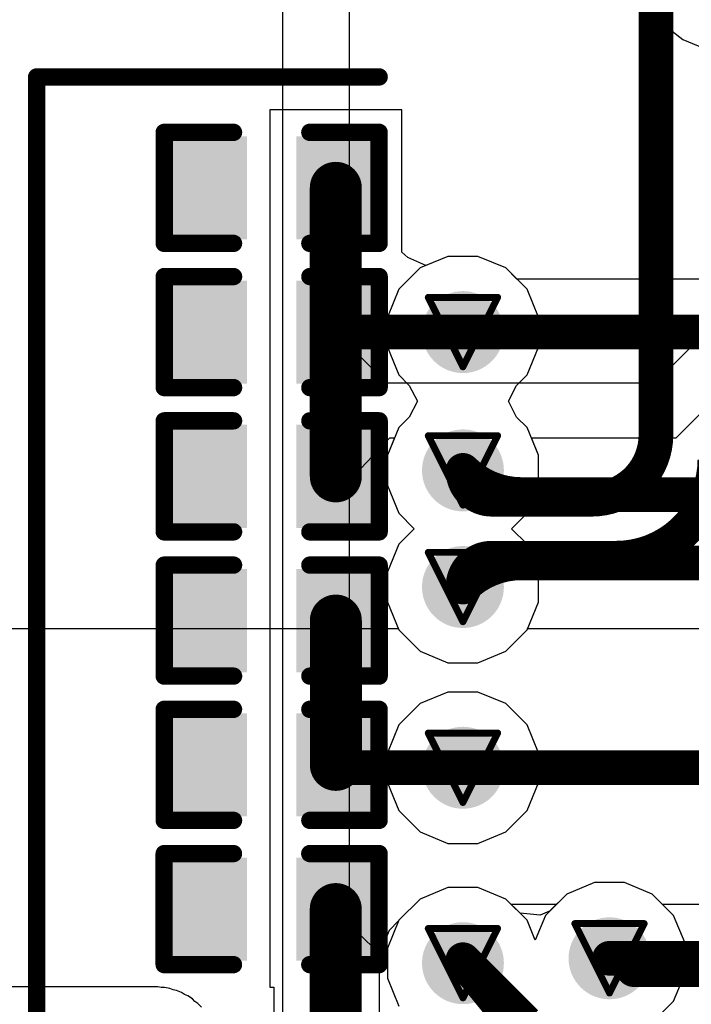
# Model space of a CAD drawing. Header units: inches. Extents: x 0 to 12.2, y 0 to 7.
# Tile 55 of 154: x 2.44 to 2.634, y 1.543 to 1.826. Entities that reach past the tile are written whole.
import ezdxf

# ---------------------------------------------------------------- set-up
doc = ezdxf.new("R2010")
doc.units = ezdxf.units.IN
doc.header["$MEASUREMENT"] = 0
for name, color, linetype in [('Bottom Layer', 5, 'Continuous'), ('Drill Drawing', 1, 'Continuous'), ('Layer 1', 16, 'Continuous'), ('Layer 2', 76, 'Continuous'), ('Top Layer', 1, 'Continuous'), ('Top Overlay', 2, 'Continuous'), ('Top Paste', 8, 'Continuous'), ('Top Solder', 216, 'Continuous'), ('Via Holes', 16, 'Continuous')]:
    doc.layers.add(name, color=color, linetype=linetype)

# ---------------------------------------------------------------- blocks, each defined once
blk = doc.blocks.new('C___0402_225')
at = {"layer": 'Top Layer'}
for points in [[(-0.0275, -0.0125), (-0.0275, 0.0125), (-0.0095, 0.0125), (-0.0095, -0.0125)], [(0.0095, -0.0125), (0.0095, 0.0125), (0.0275, 0.0125), (0.0275, -0.0125)]]:
    blk.add_hatch(color=1, dxfattribs=at).paths.add_polyline_path(points)
at = {"layer": 'Top Paste'}
for points in [[(-0.0275, -0.0125), (-0.0275, 0.0125), (-0.0095, 0.0125), (-0.0095, -0.0125)], [(0.0095, -0.0125), (0.0095, 0.0125), (0.0275, 0.0125), (0.0275, -0.0125)]]:
    blk.add_hatch(color=8, dxfattribs=at).paths.add_polyline_path(points)
at = {"layer": 'Top Solder'}
for points in [[(-0.02986, -0.01486), (-0.02986, 0.01486), (-0.00714, 0.01486), (-0.00714, -0.01486)], [(0.00714, -0.01486), (0.00714, 0.01486), (0.02986, 0.01486), (0.02986, -0.01486)]]:
    blk.add_hatch(color=216, dxfattribs=at).paths.add_polyline_path(points)
at = {"layer": 'Top Overlay', "const_width": 0.005}
for points in [[(-0.031, -0.016), (-0.031, 0.016)], [(-0.031, 0.016), (-0.011, 0.016)], [(0.011, 0.016), (0.031, 0.016)], [(0.031, -0.016), (0.031, 0.016)], [(-0.031, -0.016), (-0.011, -0.016)], [(0.011, -0.016), (0.031, -0.016)]]:
    blk.add_lwpolyline(points, dxfattribs=at)
at = {"layer": 'Top Overlay', "const_width": 0.0025}
for points in [[(-0.03225, 0.016, 1), (-0.02975, 0.016, 1)], [(-0.03225, 0.016, 1), (-0.02975, 0.016, 1)], [(-0.01225, 0.016, 1), (-0.00975, 0.016, 1)], [(0.00975, 0.016, 1), (0.01225, 0.016, 1)], [(0.02975, 0.016, 1), (0.03225, 0.016, 1)], [(0.02975, 0.016, 1), (0.03225, 0.016, 1)], [(-0.03225, -0.016, 1), (-0.02975, -0.016, 1)], [(-0.03225, -0.016, 1), (-0.02975, -0.016, 1)], [(-0.01225, -0.016, 1), (-0.00975, -0.016, 1)], [(0.00975, -0.016, 1), (0.01225, -0.016, 1)], [(0.02975, -0.016, 1), (0.03225, -0.016, 1)], [(0.02975, -0.016, 1), (0.03225, -0.016, 1)]]:
    blk.add_lwpolyline(points, format="xyb", close=True, dxfattribs=at)
blk = doc.blocks.new('C___0402_229')
at = {"layer": 'Top Layer'}
for points in [[(-0.0275, -0.0125), (-0.0275, 0.0125), (-0.0095, 0.0125), (-0.0095, -0.0125)], [(0.0095, -0.0125), (0.0095, 0.0125), (0.0275, 0.0125), (0.0275, -0.0125)]]:
    blk.add_hatch(color=1, dxfattribs=at).paths.add_polyline_path(points)
at = {"layer": 'Top Paste'}
for points in [[(-0.0275, -0.0125), (-0.0275, 0.0125), (-0.0095, 0.0125), (-0.0095, -0.0125)], [(0.0095, -0.0125), (0.0095, 0.0125), (0.0275, 0.0125), (0.0275, -0.0125)]]:
    blk.add_hatch(color=8, dxfattribs=at).paths.add_polyline_path(points)
at = {"layer": 'Top Solder'}
for points in [[(-0.02986, -0.01486), (-0.02986, 0.01486), (-0.00714, 0.01486), (-0.00714, -0.01486)], [(0.00714, -0.01486), (0.00714, 0.01486), (0.02986, 0.01486), (0.02986, -0.01486)]]:
    blk.add_hatch(color=216, dxfattribs=at).paths.add_polyline_path(points)
at = {"layer": 'Top Overlay', "const_width": 0.005}
for points in [[(-0.031, 0.016), (-0.011, 0.016)], [(-0.031, -0.016), (-0.031, 0.016)], [(0.011, 0.016), (0.031, 0.016)], [(0.031, 0.016), (0.031, -0.016)], [(-0.031, -0.016), (-0.011, -0.016)], [(0.011, -0.016), (0.031, -0.016)]]:
    blk.add_lwpolyline(points, dxfattribs=at)
at = {"layer": 'Top Overlay', "const_width": 0.0025}
for points in [[(-0.03225, 0.016, 1), (-0.02975, 0.016, 1)], [(-0.03225, 0.016, 1), (-0.02975, 0.016, 1)], [(-0.01225, 0.016, 1), (-0.00975, 0.016, 1)], [(0.00975, 0.016, 1), (0.01225, 0.016, 1)], [(0.02975, 0.016, 1), (0.03225, 0.016, 1)], [(0.02975, 0.016, 1), (0.03225, 0.016, 1)], [(-0.03225, -0.016, 1), (-0.02975, -0.016, 1)], [(-0.03225, -0.016, 1), (-0.02975, -0.016, 1)], [(-0.01225, -0.016, 1), (-0.00975, -0.016, 1)], [(0.00975, -0.016, 1), (0.01225, -0.016, 1)], [(0.02975, -0.016, 1), (0.03225, -0.016, 1)], [(0.02975, -0.016, 1), (0.03225, -0.016, 1)]]:
    blk.add_lwpolyline(points, format="xyb", close=True, dxfattribs=at)
blk = doc.blocks.new('C___0402_233')
at = {"layer": 'Top Layer'}
for points in [[(-0.0275, -0.0125), (-0.0275, 0.0125), (-0.0095, 0.0125), (-0.0095, -0.0125)], [(0.0095, -0.0125), (0.0095, 0.0125), (0.0275, 0.0125), (0.0275, -0.0125)]]:
    blk.add_hatch(color=1, dxfattribs=at).paths.add_polyline_path(points)
at = {"layer": 'Top Paste'}
for points in [[(-0.0275, -0.0125), (-0.0275, 0.0125), (-0.0095, 0.0125), (-0.0095, -0.0125)], [(0.0095, -0.0125), (0.0095, 0.0125), (0.0275, 0.0125), (0.0275, -0.0125)]]:
    blk.add_hatch(color=8, dxfattribs=at).paths.add_polyline_path(points)
at = {"layer": 'Top Solder'}
for points in [[(-0.02986, -0.01486), (-0.02986, 0.01486), (-0.00714, 0.01486), (-0.00714, -0.01486)], [(0.00714, -0.01486), (0.00714, 0.01486), (0.02986, 0.01486), (0.02986, -0.01486)]]:
    blk.add_hatch(color=216, dxfattribs=at).paths.add_polyline_path(points)
at = {"layer": 'Top Overlay', "const_width": 0.005}
for points in [[(-0.031, 0.016), (-0.011, 0.016)], [(-0.031, -0.016), (-0.031, 0.016)], [(0.011, 0.016), (0.031, 0.016)], [(0.031, -0.016), (0.031, 0.016)], [(-0.031, -0.016), (-0.011, -0.016)], [(0.011, -0.016), (0.031, -0.016)]]:
    blk.add_lwpolyline(points, dxfattribs=at)
at = {"layer": 'Top Overlay', "const_width": 0.0025}
for points in [[(-0.03225, 0.016, 1), (-0.02975, 0.016, 1)], [(-0.03225, 0.016, 1), (-0.02975, 0.016, 1)], [(-0.01225, 0.016, 1), (-0.00975, 0.016, 1)], [(0.00975, 0.016, 1), (0.01225, 0.016, 1)], [(0.02975, 0.016, 1), (0.03225, 0.016, 1)], [(0.02975, 0.016, 1), (0.03225, 0.016, 1)], [(-0.03225, -0.016, 1), (-0.02975, -0.016, 1)], [(-0.03225, -0.016, 1), (-0.02975, -0.016, 1)], [(-0.01225, -0.016, 1), (-0.00975, -0.016, 1)], [(0.00975, -0.016, 1), (0.01225, -0.016, 1)], [(0.02975, -0.016, 1), (0.03225, -0.016, 1)], [(0.02975, -0.016, 1), (0.03225, -0.016, 1)]]:
    blk.add_lwpolyline(points, format="xyb", close=True, dxfattribs=at)
blk = doc.blocks.new('C___0402_234')
at = {"layer": 'Top Layer'}
for points in [[(-0.0275, -0.0125), (-0.0275, 0.0125), (-0.0095, 0.0125), (-0.0095, -0.0125)], [(0.0095, -0.0125), (0.0095, 0.0125), (0.0275, 0.0125), (0.0275, -0.0125)]]:
    blk.add_hatch(color=1, dxfattribs=at).paths.add_polyline_path(points)
at = {"layer": 'Top Paste'}
for points in [[(-0.0275, -0.0125), (-0.0275, 0.0125), (-0.0095, 0.0125), (-0.0095, -0.0125)], [(0.0095, -0.0125), (0.0095, 0.0125), (0.0275, 0.0125), (0.0275, -0.0125)]]:
    blk.add_hatch(color=8, dxfattribs=at).paths.add_polyline_path(points)
at = {"layer": 'Top Solder'}
for points in [[(-0.02986, -0.01486), (-0.02986, 0.01486), (-0.00714, 0.01486), (-0.00714, -0.01486)], [(0.00714, -0.01486), (0.00714, 0.01486), (0.02986, 0.01486), (0.02986, -0.01486)]]:
    blk.add_hatch(color=216, dxfattribs=at).paths.add_polyline_path(points)
at = {"layer": 'Top Overlay', "const_width": 0.005}
for points in [[(-0.031, 0.016), (-0.031, -0.016)], [(-0.031, 0.016), (-0.011, 0.016)], [(0.011, 0.016), (0.031, 0.016)], [(0.031, -0.016), (0.031, 0.016)], [(-0.031, -0.016), (-0.011, -0.016)], [(0.011, -0.016), (0.031, -0.016)]]:
    blk.add_lwpolyline(points, dxfattribs=at)
at = {"layer": 'Top Overlay', "const_width": 0.0025}
for points in [[(-0.03225, 0.016, 1), (-0.02975, 0.016, 1)], [(-0.03225, 0.016, 1), (-0.02975, 0.016, 1)], [(-0.01225, 0.016, 1), (-0.00975, 0.016, 1)], [(0.00975, 0.016, 1), (0.01225, 0.016, 1)], [(0.02975, 0.016, 1), (0.03225, 0.016, 1)], [(0.02975, 0.016, 1), (0.03225, 0.016, 1)], [(-0.03225, -0.016, 1), (-0.02975, -0.016, 1)], [(-0.03225, -0.016, 1), (-0.02975, -0.016, 1)], [(-0.01225, -0.016, 1), (-0.00975, -0.016, 1)], [(0.00975, -0.016, 1), (0.01225, -0.016, 1)], [(0.02975, -0.016, 1), (0.03225, -0.016, 1)], [(0.02975, -0.016, 1), (0.03225, -0.016, 1)]]:
    blk.add_lwpolyline(points, format="xyb", close=True, dxfattribs=at)
blk = doc.blocks.new('C___0402_235')
at = {"layer": 'Top Layer'}
for points in [[(-0.0275, -0.0125), (-0.0275, 0.0125), (-0.0095, 0.0125), (-0.0095, -0.0125)], [(0.0095, -0.0125), (0.0095, 0.0125), (0.0275, 0.0125), (0.0275, -0.0125)]]:
    blk.add_hatch(color=1, dxfattribs=at).paths.add_polyline_path(points)
at = {"layer": 'Top Paste'}
for points in [[(-0.0275, -0.0125), (-0.0275, 0.0125), (-0.0095, 0.0125), (-0.0095, -0.0125)], [(0.0095, -0.0125), (0.0095, 0.0125), (0.0275, 0.0125), (0.0275, -0.0125)]]:
    blk.add_hatch(color=8, dxfattribs=at).paths.add_polyline_path(points)
at = {"layer": 'Top Solder'}
for points in [[(-0.02986, -0.01486), (-0.02986, 0.01486), (-0.00714, 0.01486), (-0.00714, -0.01486)], [(0.00714, -0.01486), (0.00714, 0.01486), (0.02986, 0.01486), (0.02986, -0.01486)]]:
    blk.add_hatch(color=216, dxfattribs=at).paths.add_polyline_path(points)
at = {"layer": 'Top Overlay', "const_width": 0.005}
for points in [[(-0.031, -0.016), (-0.031, 0.016)], [(-0.031, 0.016), (-0.011, 0.016)], [(0.011, 0.016), (0.031, 0.016)], [(0.031, 0.016), (0.031, -0.016)], [(-0.031, -0.016), (-0.011, -0.016)], [(0.011, -0.016), (0.031, -0.016)]]:
    blk.add_lwpolyline(points, dxfattribs=at)
at = {"layer": 'Top Overlay', "const_width": 0.0025}
for points in [[(-0.03225, 0.016, 1), (-0.02975, 0.016, 1)], [(-0.03225, 0.016, 1), (-0.02975, 0.016, 1)], [(-0.01225, 0.016, 1), (-0.00975, 0.016, 1)], [(0.00975, 0.016, 1), (0.01225, 0.016, 1)], [(0.02975, 0.016, 1), (0.03225, 0.016, 1)], [(0.02975, 0.016, 1), (0.03225, 0.016, 1)], [(-0.03225, -0.016, 1), (-0.02975, -0.016, 1)], [(-0.03225, -0.016, 1), (-0.02975, -0.016, 1)], [(-0.01225, -0.016, 1), (-0.00975, -0.016, 1)], [(0.00975, -0.016, 1), (0.01225, -0.016, 1)], [(0.02975, -0.016, 1), (0.03225, -0.016, 1)], [(0.02975, -0.016, 1), (0.03225, -0.016, 1)]]:
    blk.add_lwpolyline(points, format="xyb", close=True, dxfattribs=at)
blk = doc.blocks.new('C___0402_236')
at = {"layer": 'Top Layer'}
for points in [[(-0.0275, -0.0125), (-0.0275, 0.0125), (-0.0095, 0.0125), (-0.0095, -0.0125)], [(0.0095, -0.0125), (0.0095, 0.0125), (0.0275, 0.0125), (0.0275, -0.0125)]]:
    blk.add_hatch(color=1, dxfattribs=at).paths.add_polyline_path(points)
at = {"layer": 'Top Paste'}
for points in [[(-0.0275, -0.0125), (-0.0275, 0.0125), (-0.0095, 0.0125), (-0.0095, -0.0125)], [(0.0095, -0.0125), (0.0095, 0.0125), (0.0275, 0.0125), (0.0275, -0.0125)]]:
    blk.add_hatch(color=8, dxfattribs=at).paths.add_polyline_path(points)
at = {"layer": 'Top Solder'}
for points in [[(-0.02986, -0.01486), (-0.02986, 0.01486), (-0.00714, 0.01486), (-0.00714, -0.01486)], [(0.00714, -0.01486), (0.00714, 0.01486), (0.02986, 0.01486), (0.02986, -0.01486)]]:
    blk.add_hatch(color=216, dxfattribs=at).paths.add_polyline_path(points)
at = {"layer": 'Top Overlay', "const_width": 0.005}
for points in [[(-0.031, -0.016), (-0.031, 0.016)], [(-0.031, 0.016), (-0.011, 0.016)], [(0.011, 0.016), (0.031, 0.016)], [(0.031, -0.016), (0.031, 0.016)], [(-0.031, -0.016), (-0.011, -0.016)], [(0.011, -0.016), (0.031, -0.016)]]:
    blk.add_lwpolyline(points, dxfattribs=at)
at = {"layer": 'Top Overlay', "const_width": 0.0025}
for points in [[(-0.03225, 0.016, 1), (-0.02975, 0.016, 1)], [(-0.03225, 0.016, 1), (-0.02975, 0.016, 1)], [(-0.01225, 0.016, 1), (-0.00975, 0.016, 1)], [(0.00975, 0.016, 1), (0.01225, 0.016, 1)], [(0.02975, 0.016, 1), (0.03225, 0.016, 1)], [(0.02975, 0.016, 1), (0.03225, 0.016, 1)], [(-0.03225, -0.016, 1), (-0.02975, -0.016, 1)], [(-0.03225, -0.016, 1), (-0.02975, -0.016, 1)], [(-0.01225, -0.016, 1), (-0.00975, -0.016, 1)], [(0.00975, -0.016, 1), (0.01225, -0.016, 1)], [(0.02975, -0.016, 1), (0.03225, -0.016, 1)], [(0.02975, -0.016, 1), (0.03225, -0.016, 1)]]:
    blk.add_lwpolyline(points, format="xyb", close=True, dxfattribs=at)

msp = doc.modelspace()

# ---------------------------------------------------------------- hatches: boundary and pattern name
at = {"layer": 'Bottom Layer'}
h = msp.add_hatch(color=5, dxfattribs=at)
edge = h.paths.add_edge_path()
edge.add_arc((2.56773, 1.73646), 0.01181, 0, 360)
h = msp.add_hatch(color=5, dxfattribs=at)
edge = h.paths.add_edge_path()
edge.add_arc((2.56773, 1.6966), 0.01181, 0, 360)
h = msp.add_hatch(color=5, dxfattribs=at)
edge = h.paths.add_edge_path()
edge.add_arc((2.56773, 1.66298), 0.01181, 0, 360)
h = msp.add_hatch(color=5, dxfattribs=at)
edge = h.paths.add_edge_path()
edge.add_arc((2.56773, 1.61089), 0.01181, 0, 360)
h = msp.add_hatch(color=5, dxfattribs=at)
edge = h.paths.add_edge_path()
edge.add_arc((2.61, 1.55597), 0.01181, 0, 360)
h = msp.add_hatch(color=5, dxfattribs=at)
edge = h.paths.add_edge_path()
edge.add_arc((2.56773, 1.55457), 0.01181, 0, 360)
at = {"layer": 'Layer 1'}
h = msp.add_hatch(color=16, dxfattribs=at)
edge = h.paths.add_edge_path()
edge.add_arc((2.56773, 1.73646), 0.01181, 0, 360)
h = msp.add_hatch(color=16, dxfattribs=at)
edge = h.paths.add_edge_path()
edge.add_arc((2.56773, 1.6966), 0.01181, 0, 360)
h = msp.add_hatch(color=16, dxfattribs=at)
edge = h.paths.add_edge_path()
edge.add_arc((2.56773, 1.66298), 0.01181, 0, 360)
h = msp.add_hatch(color=16, dxfattribs=at)
edge = h.paths.add_edge_path()
edge.add_arc((2.56773, 1.61089), 0.01181, 0, 360)
h = msp.add_hatch(color=16, dxfattribs=at)
edge = h.paths.add_edge_path()
edge.add_arc((2.61, 1.55597), 0.01181, 0, 360)
h = msp.add_hatch(color=16, dxfattribs=at)
edge = h.paths.add_edge_path()
edge.add_arc((2.56773, 1.55457), 0.01181, 0, 360)
at = {"layer": 'Layer 2'}
h = msp.add_hatch(color=76, dxfattribs=at)
edge = h.paths.add_edge_path()
edge.add_arc((2.56773, 1.73646), 0.01181, 0, 360)
h = msp.add_hatch(color=76, dxfattribs=at)
edge = h.paths.add_edge_path()
edge.add_arc((2.56773, 1.6966), 0.01181, 0, 360)
h = msp.add_hatch(color=76, dxfattribs=at)
edge = h.paths.add_edge_path()
edge.add_arc((2.56773, 1.66298), 0.01181, 0, 360)
h = msp.add_hatch(color=76, dxfattribs=at)
edge = h.paths.add_edge_path()
edge.add_arc((2.56773, 1.61089), 0.01181, 0, 360)
h = msp.add_hatch(color=76, dxfattribs=at)
edge = h.paths.add_edge_path()
edge.add_arc((2.61, 1.55597), 0.01181, 0, 360)
h = msp.add_hatch(color=76, dxfattribs=at)
edge = h.paths.add_edge_path()
edge.add_arc((2.56773, 1.55457), 0.01181, 0, 360)
at = {"layer": 'Top Layer'}
h = msp.add_hatch(color=1, dxfattribs=at)
edge = h.paths.add_edge_path()
edge.add_arc((2.56773, 1.73646), 0.01181, 0, 360)
h = msp.add_hatch(color=1, dxfattribs=at)
edge = h.paths.add_edge_path()
edge.add_arc((2.56773, 1.6966), 0.01181, 0, 360)
h = msp.add_hatch(color=1, dxfattribs=at)
edge = h.paths.add_edge_path()
edge.add_arc((2.56773, 1.66298), 0.01181, 0, 360)
h = msp.add_hatch(color=1, dxfattribs=at)
edge = h.paths.add_edge_path()
edge.add_arc((2.56773, 1.61089), 0.01181, 0, 360)
h = msp.add_hatch(color=1, dxfattribs=at)
edge = h.paths.add_edge_path()
edge.add_arc((2.61, 1.55597), 0.01181, 0, 360)
h = msp.add_hatch(color=1, dxfattribs=at)
edge = h.paths.add_edge_path()
edge.add_arc((2.56773, 1.55457), 0.01181, 0, 360)
at = {"layer": 'Via Holes'}
h = msp.add_hatch(color=7, dxfattribs=at)
edge = h.paths.add_edge_path()
edge.add_arc((2.56773, 1.73646), 0.00591, 0, 360)
h = msp.add_hatch(color=7, dxfattribs=at)
edge = h.paths.add_edge_path()
edge.add_arc((2.56773, 1.6966), 0.00591, 0, 360)
h = msp.add_hatch(color=7, dxfattribs=at)
edge = h.paths.add_edge_path()
edge.add_arc((2.56773, 1.66298), 0.00591, 0, 360)
h = msp.add_hatch(color=7, dxfattribs=at)
edge = h.paths.add_edge_path()
edge.add_arc((2.56773, 1.61089), 0.00591, 0, 360)
h = msp.add_hatch(color=7, dxfattribs=at)
edge = h.paths.add_edge_path()
edge.add_arc((2.61, 1.55597), 0.00591, 0, 360)
h = msp.add_hatch(color=7, dxfattribs=at)
edge = h.paths.add_edge_path()
edge.add_arc((2.56773, 1.55457), 0.00591, 0, 360)

# ---------------------------------------------------------------- linework, layer by layer
at = {"layer": 'Bottom Layer'}
for p, q in [((2.426, 1.651), (2.54909, 1.651)), ((2.54909, 1.651), (2.54924, 1.65063)), ((2.54924, 1.65063), (2.55538, 1.64449)), ((2.58009, 1.64449), (2.58622, 1.65063)), ((2.58622, 1.65063), (2.58638, 1.651)), ((2.58638, 1.651), (2.72993, 1.651)), ((2.55538, 1.64449), (2.5634, 1.64117)), ((2.57207, 1.64117), (2.58009, 1.64449)), ((2.5634, 1.64117), (2.57207, 1.64117)), ((2.5634, 1.6327), (2.55538, 1.62938)), ((2.57207, 1.6327), (2.5634, 1.6327)), ((2.58009, 1.62938), (2.57207, 1.6327)), ((2.55538, 1.62938), (2.54924, 1.62325)), ((2.58622, 1.62325), (2.58009, 1.62938)), ((2.54924, 1.62325), (2.54592, 1.61523)), ((2.58954, 1.61523), (2.58622, 1.62325)), ((2.54592, 1.61523), (2.54592, 1.60656)), ((2.58954, 1.60656), (2.58954, 1.61523)), ((2.54592, 1.60656), (2.54924, 1.59854)), ((2.58622, 1.59854), (2.58954, 1.60656)), ((2.54924, 1.59854), (2.55538, 1.5924)), ((2.58009, 1.5924), (2.58622, 1.59854)), ((2.55538, 1.5924), (2.5634, 1.58908)), ((2.57207, 1.58908), (2.58009, 1.5924)), ((2.5634, 1.58908), (2.57207, 1.58908)), ((2.5634, 1.57638), (2.55538, 1.57306)), ((2.57207, 1.57638), (2.5634, 1.57638)), ((2.58009, 1.57306), (2.57207, 1.57638)), ((2.60566, 1.57778), (2.59765, 1.57446)), ((2.61434, 1.57778), (2.60566, 1.57778)), ((2.62235, 1.57446), (2.61434, 1.57778)), ((2.55538, 1.57306), (2.54924, 1.56693)), ((2.58163, 1.57152), (2.58009, 1.57306)), ((2.59765, 1.57446), (2.59471, 1.57152)), ((2.62529, 1.57152), (2.62235, 1.57446)), ((2.59471, 1.57152), (2.58163, 1.57152)), ((2.72803, 1.57152), (2.62529, 1.57152)), ((2.54917, 1.56675), (2.54641, 1.56399)), ((2.54924, 1.56693), (2.54917, 1.56675)), ((2.54641, 1.56399), (2.54388, 1.55788)), ((2.54388, 1.55788), (2.54355, 1.55457)), ((2.54355, 1.55457), (2.54355, 1.47255))]:
    msp.add_line(p, q, dxfattribs=at)
at = {"layer": 'Bottom Layer', "const_width": 0.01}
for points in [[(2.62339, 1.70677), (2.62339, 2.11723)], [(2.57604, 1.68829), (2.60491, 1.68829)], [(2.57604, 1.67129), (2.61195, 1.67129)], [(2.61, 1.55597), (2.87803, 1.55597)], [(2.56773, 1.55557), (2.58588, 1.53742)]]:
    msp.add_lwpolyline(points, dxfattribs=at)
for points in [[(2.62339, 1.70677, -0.414214), (2.60491, 1.68829)], [(2.64039, 1.69973, -0.414214), (2.61195, 1.67129)], [(2.57604, 1.68829, -0.414214), (2.56773, 1.6966)], [(2.56773, 1.66298, -0.414214), (2.57604, 1.67129)]]:
    msp.add_lwpolyline(points, format="xyb", dxfattribs=at)
at = {"layer": 'Bottom Layer', "const_width": 0.005}
for points in [[(2.62089, 1.70677, 1), (2.62589, 1.70677, 1)], [(2.62089, 1.70677, 1), (2.62589, 1.70677, 1)], [(2.56523, 1.6966, 1), (2.57023, 1.6966, 1)], [(2.57354, 1.68829, 1), (2.57854, 1.68829, 1)], [(2.57354, 1.68829, 1), (2.57854, 1.68829, 1)], [(2.60241, 1.68829, 1), (2.60741, 1.68829, 1)], [(2.60241, 1.68829, 1), (2.60741, 1.68829, 1)], [(2.57354, 1.67129, 1), (2.57854, 1.67129, 1)], [(2.57354, 1.67129, 1), (2.57854, 1.67129, 1)], [(2.60945, 1.67129, 1), (2.61445, 1.67129, 1)], [(2.60945, 1.67129, 1), (2.61445, 1.67129, 1)], [(2.56523, 1.66298, 1), (2.57023, 1.66298, 1)], [(2.6075, 1.55597, 1), (2.6125, 1.55597, 1)], [(2.56523, 1.55557, 1), (2.57023, 1.55557, 1)]]:
    msp.add_lwpolyline(points, format="xyb", close=True, dxfattribs=at)
at = {"layer": 'Drill Drawing', "const_width": 0.002}
for points in [[(2.55773, 1.74646), (2.57773, 1.74646)], [(2.55773, 1.74646), (2.56773, 1.72646)], [(2.56773, 1.72646), (2.57773, 1.74646)], [(2.55773, 1.7066), (2.57773, 1.7066)], [(2.55773, 1.7066), (2.56773, 1.6866)], [(2.56773, 1.6866), (2.57773, 1.7066)], [(2.55773, 1.67298), (2.57773, 1.67298)], [(2.55773, 1.67298), (2.56773, 1.65298)], [(2.56773, 1.65298), (2.57773, 1.67298)], [(2.55773, 1.62089), (2.57773, 1.62089)], [(2.55773, 1.62089), (2.56773, 1.60089)], [(2.56773, 1.60089), (2.57773, 1.62089)], [(2.6, 1.56597), (2.62, 1.56597)], [(2.6, 1.56597), (2.61, 1.54597)], [(2.61, 1.54597), (2.62, 1.56597)], [(2.55773, 1.56457), (2.57773, 1.56457)], [(2.55773, 1.56457), (2.56773, 1.54457)], [(2.56773, 1.54457), (2.57773, 1.56457)]]:
    msp.add_lwpolyline(points, dxfattribs=at)
at = {"layer": 'Drill Drawing', "const_width": 0.001}
for points in [[(2.55723, 1.74646, 1), (2.55823, 1.74646, 1)], [(2.55723, 1.74646, 1), (2.55823, 1.74646, 1)], [(2.57723, 1.74646, 1), (2.57823, 1.74646, 1)], [(2.57723, 1.74646, 1), (2.57823, 1.74646, 1)], [(2.56723, 1.72646, 1), (2.56823, 1.72646, 1)], [(2.56723, 1.72646, 1), (2.56823, 1.72646, 1)], [(2.55723, 1.7066, 1), (2.55823, 1.7066, 1)], [(2.55723, 1.7066, 1), (2.55823, 1.7066, 1)], [(2.57723, 1.7066, 1), (2.57823, 1.7066, 1)], [(2.57723, 1.7066, 1), (2.57823, 1.7066, 1)], [(2.56723, 1.6866, 1), (2.56823, 1.6866, 1)], [(2.56723, 1.6866, 1), (2.56823, 1.6866, 1)], [(2.55723, 1.67298, 1), (2.55823, 1.67298, 1)], [(2.55723, 1.67298, 1), (2.55823, 1.67298, 1)], [(2.57723, 1.67298, 1), (2.57823, 1.67298, 1)], [(2.57723, 1.67298, 1), (2.57823, 1.67298, 1)], [(2.56723, 1.65298, 1), (2.56823, 1.65298, 1)], [(2.56723, 1.65298, 1), (2.56823, 1.65298, 1)], [(2.55723, 1.62089, 1), (2.55823, 1.62089, 1)], [(2.55723, 1.62089, 1), (2.55823, 1.62089, 1)], [(2.57723, 1.62089, 1), (2.57823, 1.62089, 1)], [(2.57723, 1.62089, 1), (2.57823, 1.62089, 1)], [(2.56723, 1.60089, 1), (2.56823, 1.60089, 1)], [(2.56723, 1.60089, 1), (2.56823, 1.60089, 1)], [(2.5995, 1.56597, 1), (2.6005, 1.56597, 1)], [(2.5995, 1.56597, 1), (2.6005, 1.56597, 1)], [(2.6195, 1.56597, 1), (2.6205, 1.56597, 1)], [(2.6195, 1.56597, 1), (2.6205, 1.56597, 1)], [(2.55723, 1.56457, 1), (2.55823, 1.56457, 1)], [(2.55723, 1.56457, 1), (2.55823, 1.56457, 1)], [(2.57723, 1.56457, 1), (2.57823, 1.56457, 1)], [(2.57723, 1.56457, 1), (2.57823, 1.56457, 1)], [(2.6095, 1.54597, 1), (2.6105, 1.54597, 1)], [(2.6095, 1.54597, 1), (2.6105, 1.54597, 1)], [(2.56723, 1.54457, 1), (2.56823, 1.54457, 1)], [(2.56723, 1.54457, 1), (2.56823, 1.54457, 1)]]:
    msp.add_lwpolyline(points, format="xyb", close=True, dxfattribs=at)
at = {"layer": 'Layer 1'}
for p, q in [((2.5634, 1.75827), (2.55538, 1.75495)), ((2.57207, 1.75827), (2.5634, 1.75827)), ((2.58009, 1.75495), (2.57207, 1.75827)), ((2.55538, 1.75495), (2.54924, 1.74881)), ((2.58622, 1.74881), (2.58009, 1.75495)), ((2.54924, 1.74881), (2.54592, 1.7408)), ((2.58954, 1.7408), (2.58622, 1.74881)), ((2.54592, 1.7408), (2.54592, 1.73212)), ((2.58954, 1.73212), (2.58954, 1.7408)), ((2.54592, 1.73212), (2.54924, 1.7241)), ((2.58622, 1.7241), (2.58954, 1.73212)), ((2.54924, 1.7241), (2.55224, 1.7211)), ((2.58322, 1.7211), (2.58622, 1.7241)), ((2.55224, 1.7211), (2.55463, 1.71653)), ((2.58084, 1.71653), (2.58322, 1.7211)), ((2.55463, 1.71653), (2.55224, 1.71196)), ((2.58322, 1.71196), (2.58084, 1.71653)), ((2.55224, 1.71196), (2.54924, 1.70896)), ((2.58622, 1.70896), (2.58322, 1.71196)), ((2.54924, 1.70896), (2.54592, 1.70094)), ((2.58954, 1.70094), (2.58622, 1.70896)), ((2.54592, 1.70094), (2.54592, 1.69226)), ((2.58954, 1.69226), (2.58954, 1.70094)), ((2.54592, 1.69226), (2.54924, 1.68425)), ((2.58622, 1.68425), (2.58954, 1.69226)), ((2.54924, 1.68425), (2.5537, 1.67979)), ((2.58177, 1.67979), (2.58622, 1.68425)), ((2.5537, 1.67979), (2.54924, 1.67533)), ((2.58622, 1.67533), (2.58177, 1.67979)), ((2.54924, 1.67533), (2.54592, 1.66732)), ((2.58954, 1.66732), (2.58622, 1.67533)), ((2.54592, 1.66732), (2.54592, 1.65864)), ((2.58954, 1.65864), (2.58954, 1.66732)), ((2.54592, 1.65864), (2.54924, 1.65063)), ((2.58622, 1.65063), (2.58954, 1.65864)), ((2.54924, 1.65063), (2.55538, 1.64449)), ((2.58009, 1.64449), (2.58622, 1.65063)), ((2.55538, 1.64449), (2.5634, 1.64117)), ((2.57207, 1.64117), (2.58009, 1.64449)), ((2.5634, 1.64117), (2.57207, 1.64117)), ((2.5634, 1.6327), (2.55538, 1.62938)), ((2.57207, 1.6327), (2.5634, 1.6327)), ((2.58009, 1.62938), (2.57207, 1.6327)), ((2.55538, 1.62938), (2.54924, 1.62325)), ((2.58622, 1.62325), (2.58009, 1.62938)), ((2.54924, 1.62325), (2.54592, 1.61523)), ((2.58954, 1.61523), (2.58622, 1.62325)), ((2.54592, 1.61523), (2.54592, 1.60656)), ((2.58954, 1.60656), (2.58954, 1.61523)), ((2.54592, 1.60656), (2.54924, 1.59854)), ((2.58622, 1.59854), (2.58954, 1.60656)), ((2.54924, 1.59854), (2.55538, 1.5924)), ((2.58009, 1.5924), (2.58622, 1.59854)), ((2.55538, 1.5924), (2.5634, 1.58908)), ((2.57207, 1.58908), (2.58009, 1.5924)), ((2.5634, 1.58908), (2.57207, 1.58908)), ((2.5634, 1.57638), (2.55538, 1.57306)), ((2.57207, 1.57638), (2.5634, 1.57638)), ((2.58009, 1.57306), (2.57207, 1.57638)), ((2.60566, 1.57778), (2.59765, 1.57446)), ((2.61434, 1.57778), (2.60566, 1.57778)), ((2.62235, 1.57446), (2.61434, 1.57778)), ((2.55538, 1.57306), (2.54924, 1.56693)), ((2.58419, 1.56896), (2.58009, 1.57306)), ((2.59765, 1.57446), (2.59272, 1.56953)), ((2.62849, 1.56832), (2.62235, 1.57446)), ((2.59272, 1.56953), (2.59002, 1.56845)), ((2.54924, 1.56693), (2.54592, 1.55891)), ((2.59002, 1.56845), (2.58419, 1.56896)), ((2.63181, 1.56031), (2.62849, 1.56832)), ((2.54592, 1.55891), (2.54592, 1.55023)), ((2.63181, 1.55163), (2.63181, 1.56031)), ((2.54592, 1.55023), (2.54924, 1.54222)), ((2.62849, 1.54361), (2.63181, 1.55163)), ((2.62235, 1.53748), (2.62849, 1.54361))]:
    msp.add_line(p, q, dxfattribs=at)
at = {"layer": 'Layer 2'}
for p, q in [((2.51572, 1.91272), (2.51572, 1.37772)), ((2.53499, 1.73253), (2.535, 1.9138)), ((2.64018, 1.73891), (2.62303, 1.72176)), ((2.54577, 1.72176), (2.53499, 1.73253)), ((2.62921, 1.70597), (2.6557, 1.73246)), ((2.62303, 1.72176), (2.54577, 1.72176)), ((2.53499, 1.69371), (2.5466, 1.70597)), ((2.54801, 1.70597), (2.54592, 1.70094)), ((2.5466, 1.70597), (2.54801, 1.70597)), ((2.58954, 1.70094), (2.58746, 1.70597)), ((2.58746, 1.70597), (2.62921, 1.70597)), ((2.54592, 1.70094), (2.54592, 1.69226)), ((2.58954, 1.69226), (2.58954, 1.70094)), ((2.53499, 1.56584), (2.53499, 1.69371)), ((2.54592, 1.69226), (2.54924, 1.68425)), ((2.58622, 1.68425), (2.58954, 1.69226)), ((2.54924, 1.68425), (2.5537, 1.67979)), ((2.58177, 1.67979), (2.58622, 1.68425)), ((2.5537, 1.67979), (2.54924, 1.67533)), ((2.58622, 1.67533), (2.58177, 1.67979)), ((2.54924, 1.67533), (2.54592, 1.66732)), ((2.58954, 1.66732), (2.58622, 1.67533)), ((2.54592, 1.66732), (2.54592, 1.65864)), ((2.58954, 1.65864), (2.58954, 1.66732)), ((2.54592, 1.65864), (2.54924, 1.65063)), ((2.58622, 1.65063), (2.58954, 1.65864)), ((2.54924, 1.65063), (2.55538, 1.64449)), ((2.58009, 1.64449), (2.58622, 1.65063)), ((2.55538, 1.64449), (2.5634, 1.64117)), ((2.57207, 1.64117), (2.58009, 1.64449)), ((2.5634, 1.64117), (2.57207, 1.64117)), ((2.5634, 1.57638), (2.55538, 1.57306)), ((2.57207, 1.57638), (2.5634, 1.57638)), ((2.58009, 1.57306), (2.57207, 1.57638)), ((2.60566, 1.57778), (2.59765, 1.57446)), ((2.61434, 1.57778), (2.60566, 1.57778)), ((2.62235, 1.57446), (2.61434, 1.57778)), ((2.55538, 1.57306), (2.54924, 1.56693)), ((2.58622, 1.56693), (2.58009, 1.57306)), ((2.59765, 1.57446), (2.59151, 1.56832)), ((2.62849, 1.56832), (2.62235, 1.57446)), ((2.54924, 1.56693), (2.54592, 1.55891)), ((2.58858, 1.56124), (2.58622, 1.56693)), ((2.59151, 1.56832), (2.58858, 1.56124)), ((2.63181, 1.56031), (2.62849, 1.56832)), ((2.54592, 1.55491), (2.53499, 1.56584)), ((2.54592, 1.55891), (2.54592, 1.55491)), ((2.63181, 1.55167), (2.63181, 1.56031)), ((2.85908, 1.55167), (2.63181, 1.55167))]:
    msp.add_line(p, q, dxfattribs=at)
at = {"layer": 'Top Layer'}
for p, q in [((2.62024, 1.83175), (2.62498, 1.82557)), ((2.62498, 1.82557), (2.63115, 1.82083)), ((2.63115, 1.82083), (2.63834, 1.81785)), ((2.55006, 1.80053), (2.51206, 1.80053)), ((2.51206, 1.80053), (2.51206, 1.75553)), ((2.55006, 1.75953), (2.55006, 1.80053)), ((2.55185, 1.75799), (2.55006, 1.75953)), ((2.55707, 1.75565), (2.55185, 1.75799)), ((2.5634, 1.75827), (2.55707, 1.75565)), ((2.57207, 1.75827), (2.5634, 1.75827)), ((2.58009, 1.75495), (2.57207, 1.75827)), ((2.51206, 1.75553), (2.51207, 1.75553)), ((2.51207, 1.75553), (2.51207, 1.71738)), ((2.58329, 1.75175), (2.58009, 1.75495)), ((2.66671, 1.75175), (2.58329, 1.75175)), ((2.51207, 1.71738), (2.51207, 1.71738)), ((2.51207, 1.71738), (2.51207, 1.67238)), ((2.51207, 1.67238), (2.51207, 1.63423)), ((2.51207, 1.63423), (2.51206, 1.63423)), ((2.51206, 1.63423), (2.51206, 1.59265)), ((2.51206, 1.59265), (2.51205, 1.59265)), ((2.51205, 1.59265), (2.51205, 1.54765)), ((2.47968, 1.54778), (2.38025, 1.54778)), ((2.48066, 1.54758), (2.47968, 1.54778)), ((2.48167, 1.54758), (2.48066, 1.54758)), ((2.48322, 1.54727), (2.48167, 1.54758)), ((2.48415, 1.54689), (2.48322, 1.54727)), ((2.48514, 1.54669), (2.48415, 1.54689)), ((2.4866, 1.54609), (2.48514, 1.54669)), ((2.51205, 1.54765), (2.51321, 1.54765)), ((2.51321, 1.54765), (2.51321, 1.53952)), ((2.48744, 1.54553), (2.4866, 1.54609)), ((2.48837, 1.54514), (2.48744, 1.54553)), ((2.48969, 1.54426), (2.48837, 1.54514)), ((2.4904, 1.54355), (2.48969, 1.54426)), ((2.49123, 1.54299), (2.4904, 1.54355)), ((2.49235, 1.54187), (2.49123, 1.54299))]:
    msp.add_line(p, q, dxfattribs=at)
for points, const_width in [([(2.53106, 1.73646), (2.53106, 1.77803)], 0.015), ([(2.53106, 1.69488), (2.53106, 1.73646)], 0.015), ([(2.53107, 1.73646), (2.56773, 1.73646)], 0.01), ([(2.53106, 1.73646), (2.53107, 1.73646)], 0.007), ([(2.56773, 1.73646), (2.66671, 1.73646)], 0.01), ([(2.58456, 1.68963), (2.67646, 1.68963)], 0.01), ([(2.58456, 1.66995), (2.67646, 1.66995)], 0.01), ([(2.53107, 1.61173), (2.53107, 1.6533)], 0.015), ([(2.53506, 1.61089), (2.56773, 1.61089)], 0.01), ([(2.56773, 1.61089), (2.67646, 1.61089)], 0.01), ([(2.53105, 1.51458), (2.53105, 1.57015)], 0.015), ([(2.61, 1.55597), (2.61369, 1.55597)], 0.01), ([(2.61369, 1.55597), (2.61694, 1.55272)], 0.01), ([(2.56773, 1.55457), (2.57925, 1.54042)], 0.009), ([(2.61694, 1.55272), (2.67558, 1.55272)], 0.01)]:
    msp.add_lwpolyline(points, dxfattribs=dict(at, const_width=const_width))
for points, const_width in [([(2.52731, 1.77803, 1), (2.53481, 1.77803, 1)], 0.0075), ([(2.52731, 1.73646, 1), (2.53481, 1.73646, 1)], 0.0075), ([(2.52731, 1.73646, 1), (2.53481, 1.73646, 1)], 0.0075), ([(2.52857, 1.73646, 1), (2.53357, 1.73646, 1)], 0.005), ([(2.52931, 1.73646, 1), (2.53281, 1.73646, 1)], 0.0035), ([(2.52932, 1.73646, 1), (2.53282, 1.73646, 1)], 0.0035), ([(2.56523, 1.73646, 1), (2.57023, 1.73646, 1)], 0.005), ([(2.56523, 1.73646, 1), (2.57023, 1.73646, 1)], 0.005), ([(2.52731, 1.69488, 1), (2.53481, 1.69488, 1)], 0.0075), ([(2.56523, 1.6966, 1), (2.57023, 1.6966, 1)], 0.005), ([(2.58206, 1.68963, 1), (2.58706, 1.68963, 1)], 0.005), ([(2.58206, 1.68963, 1), (2.58706, 1.68963, 1)], 0.005), ([(2.58206, 1.66995, 1), (2.58706, 1.66995, 1)], 0.005), ([(2.58206, 1.66995, 1), (2.58706, 1.66995, 1)], 0.005), ([(2.56523, 1.66298, 1), (2.57023, 1.66298, 1)], 0.005), ([(2.52732, 1.6533, 1), (2.53482, 1.6533, 1)], 0.0075), ([(2.52732, 1.61173, 1), (2.53482, 1.61173, 1)], 0.0075), ([(2.53256, 1.61089, 1), (2.53756, 1.61089, 1)], 0.005), ([(2.56523, 1.61089, 1), (2.57023, 1.61089, 1)], 0.005), ([(2.56523, 1.61089, 1), (2.57023, 1.61089, 1)], 0.005), ([(2.5273, 1.57015, 1), (2.5348, 1.57015, 1)], 0.0075), ([(2.6075, 1.55597, 1), (2.6125, 1.55597, 1)], 0.005), ([(2.61119, 1.55597, 1), (2.61619, 1.55597, 1)], 0.005), ([(2.61119, 1.55597, 1), (2.61619, 1.55597, 1)], 0.005), ([(2.56548, 1.55457, 1), (2.56998, 1.55457, 1)], 0.0045), ([(2.61444, 1.55272, 1), (2.61944, 1.55272, 1)], 0.005), ([(2.61444, 1.55272, 1), (2.61944, 1.55272, 1)], 0.005), ([(2.577, 1.54042, 1), (2.5815, 1.54042, 1)], 0.0045), ([(2.577, 1.54042, 1), (2.5815, 1.54042, 1)], 0.0045)]:
    msp.add_lwpolyline(points, format="xyb", close=True, dxfattribs=dict(at, const_width=const_width))
for points, const_width in [([(2.58456, 1.68963, -0.198912), (2.56773, 1.6966)], 0.01), ([(2.56773, 1.66298, -0.198912), (2.58456, 1.66995)], 0.01), ([(2.59664, 1.53215, -0.225601), (2.57925, 1.54042)], 0.009)]:
    msp.add_lwpolyline(points, format="xyb", dxfattribs=dict(at, const_width=const_width))
at = {"layer": 'Top Overlay', "const_width": 0.005}
for points in [[(2.44477, 1.81), (2.54357, 1.81)], [(2.44477, 1.79523), (2.44477, 1.81)], [(2.44477, 1.47881), (2.44477, 1.79523)]]:
    msp.add_lwpolyline(points, dxfattribs=at)
at = {"layer": 'Top Overlay', "const_width": 0.0025}
for points in [[(2.44352, 1.81, 1), (2.44602, 1.81, 1)], [(2.44352, 1.81, 1), (2.44602, 1.81, 1)], [(2.54232, 1.81, 1), (2.54482, 1.81, 1)], [(2.44352, 1.79523, 1), (2.44602, 1.79523, 1)], [(2.44352, 1.79523, 1), (2.44602, 1.79523, 1)]]:
    msp.add_lwpolyline(points, format="xyb", close=True, dxfattribs=at)

# ---------------------------------------------------------------- block references
for name, p in [('C___0402_234', (2.51256, 1.77803)), ('C___0402_235', (2.51257, 1.73646)), ('C___0402_236', (2.51257, 1.69488)), ('C___0402_229', (2.51257, 1.6533)), ('C___0402_225', (2.51256, 1.61173)), ('C___0402_233', (2.51255, 1.57015))]:
    msp.add_blockref(name, p)

doc.saveas('drawing.dxf')
